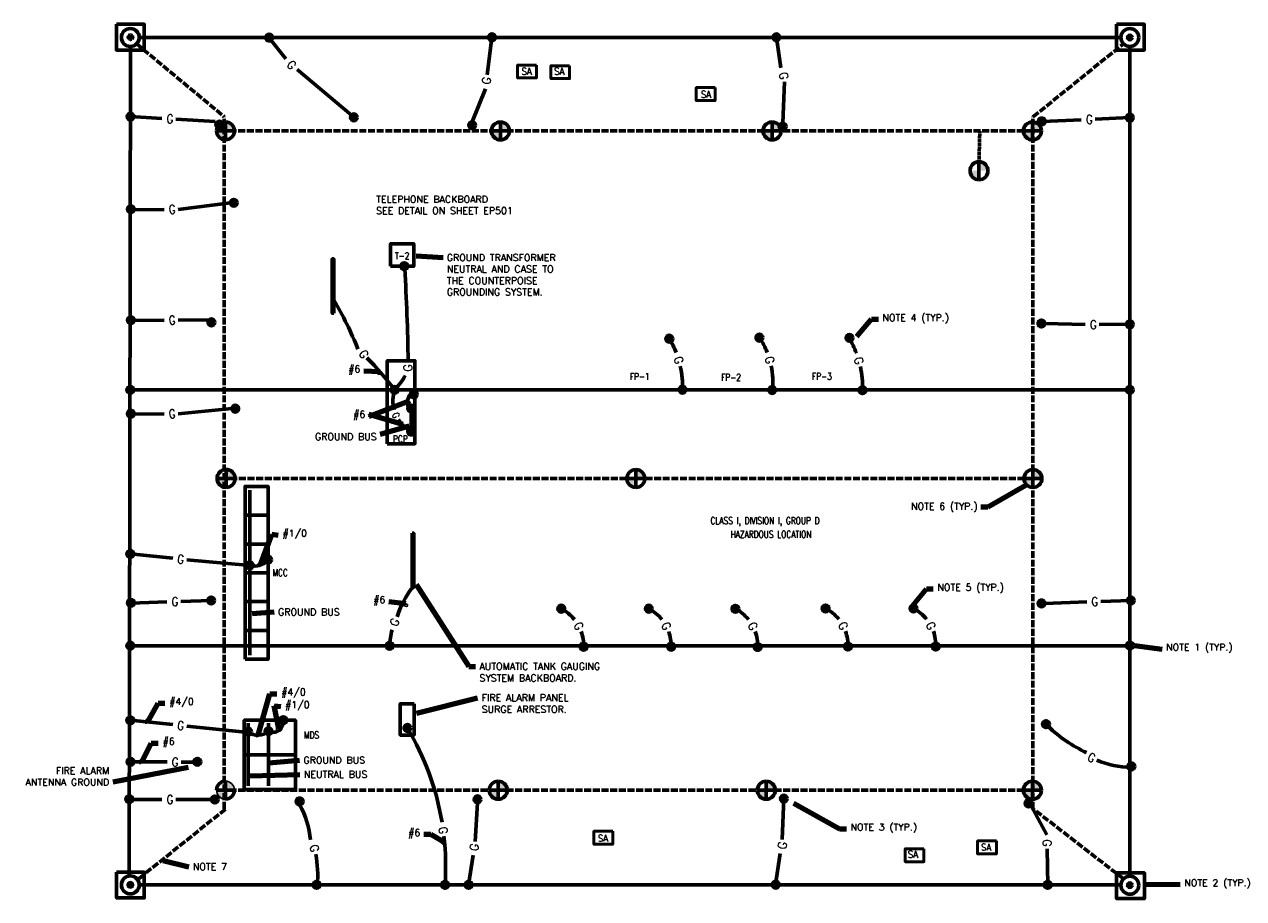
# Model space of a CAD drawing. Extents: x 390 to 1447, y 1897 to 2655.
import ezdxf
from ezdxf.enums import TextEntityAlignment as Align

# ---------------------------------------------------------------- set-up
doc = ezdxf.new("R2010")
doc.units = 0
doc.header["$MEASUREMENT"] = 0
doc.linetypes.add('ACAD_ISO02W100', pattern=[15, 12, -3])
doc.linetypes.add('USTATION6', pattern=[2, 0.75, -0.25, 0.25, -0.25, 0.25, -0.25])
for name, color, linetype, lineweight in [('E-Anno-Text', 53, 'Continuous', 25), ('E-Grnd-Diag', 163, 'Continuous', 60), ('E-Grnd-Equi', 83, 'Continuous', 50), ('E-Powr-Panl', 4, 'Continuous', 60)]:
    doc.layers.add(name, color=color, linetype=linetype, lineweight=lineweight)
doc.styles.add('NOTES', font='romans.shx')
doc.dimstyles.new('EARCH', dxfattribs={"dimtxt": 0.125, "dimasz": 0.125, "dimexe": 0.0625, "dimexo": 0.0625, "dimgap": 0.0625, "dimtad": 1, "dimdec": 4, "dimzin": 3, "dimdsep": 46, "dimlunit": 4, "dimtxsty": 'NOTES', "dimcen": 0.09, "dimclrd": 256, "dimclre": 256, "dimadec": 0, "dimazin": 0, "dimtfac": 0.75, "dimtdec": 4, "dimtmove": 1, "dimatfit": 3, "dimfxl": 0, "dimfrac": 1, "dimtolj": 1, "dimtzin": 3, "dimlwd": 18, "dimlwe": 18, "dimarcsym": 0})

# ---------------------------------------------------------------- blocks, each defined once
blk = doc.blocks.new('SQUIG')
at = {"flags": 128}
blk.add_lwpolyline([(-1, 0), (0.12, 0, -0.989967), (0.13, -0.35, -0.272038), (-0.87, 0.21)], format="xyb", dxfattribs=at)
blk = doc.blocks.new('ELS050')
blk.add_3dface([(0.5665, -0.125), (0, -0.125), (0, 0.125), (0.5665, 0.125)])
at = {"lineweight": 25, "style": 'NOTES', "width": 0.9}
blk.add_attdef('TAG00', text='', height=0.1727, dxfattribs=at).set_placement((0, 0), align=Align.MIDDLE_CENTER)

msp = doc.modelspace()

# ---------------------------------------------------------------- hatches: boundary and pattern name
at = {"layer": 'E-Grnd-Diag', "linetype": 'ACAD_ISO02W100', "ltscale": 0.125}
msp.add_hatch(color=256, dxfattribs=at).paths.add_polyline_path([(484.1, 2644, 1), (480.2, 2644, 1)], flags=16)
at = {"layer": 'E-Grnd-Diag'}
for points in [[(605.2, 2643.7, 1), (599.4, 2643.7, 1)], [(798.4, 2643.9, 1), (792.6, 2643.9, 1)], [(1045.2, 2643.9, 1), (1039.4, 2643.9, 1)], [(1350.6, 2643.8, 1), (1346.7, 2643.8, 1)], [(485, 2575.1, 1), (479.1, 2575.1, 1)], [(562.3, 2568.2, 1), (556.4, 2568.2, 1)], [(678.7, 2574.5, 1), (672.9, 2574.5, 1)], [(781.2, 2567.7, 1), (775.4, 2567.7, 1)], [(1050.4, 2566.1, 1), (1044.5, 2566.1, 1)], [(1275.2, 2571, 1), (1269.4, 2571, 1)], [(1351.5, 2574.3, 1), (1345.7, 2574.3, 1)], [(485.4, 2494.8, 1), (479.5, 2494.8, 1)], [(722.4, 2445.4, 1), (716.5, 2445.4, 1)], [(485.4, 2398.6, 1), (479.5, 2398.6, 1)], [(555, 2396.8, 1), (549.2, 2396.8, 1)], [(1274.8, 2395.7, 1), (1269, 2395.7, 1)], [(1351.5, 2395, 1), (1345.7, 2395, 1)], [(952.2, 2382.5, 1), (946.4, 2382.5, 1)], [(1030.3, 2383.4, 1), (1024.5, 2383.4, 1)], [(1108.4, 2383.2, 1), (1102.5, 2383.2, 1)], [(484.9, 2338.1, 1), (479.1, 2338.1, 1)], [(714, 2338.1, 1), (708.2, 2338.1, 1)], [(730.7, 2334.3, 1), (724.9, 2334.3, 1)], [(963.6, 2338.3, 1), (957.8, 2338.3, 1)], [(1041.5, 2338, 1), (1035.6, 2338, 1)], [(1119.8, 2337.8, 1), (1113.9, 2337.8, 1)], [(1351.5, 2338.1, 1), (1345.7, 2338.1, 1)], [(485.4, 2317.4, 1), (479.5, 2317.4, 1)], [(728.5, 2322.1, 1), (722.6, 2322.1, 1)], [(728.5, 2301.9, 1), (722.6, 2301.9, 1)], [(484.9, 2195.8, 1), (479.1, 2195.8, 1)], [(588.5, 2185.9, 1), (582.6, 2185.9, 1)], [(604.4, 2190.8, 1), (598.6, 2190.8, 1)], [(555, 2155.4, 1), (549.1, 2155.4, 1)], [(1352.4, 2155.4, 1), (1346.6, 2155.4, 1)], [(485.4, 2153.4, 1), (479.6, 2153.4, 1)], [(858.5, 2148.3, 1), (852.7, 2148.3, 1)], [(934.5, 2148.3, 1), (928.6, 2148.3, 1)], [(1009.5, 2148.2, 1), (1003.6, 2148.2, 1)], [(1087.7, 2148.5, 1), (1081.9, 2148.5, 1)], [(1163.9, 2148.5, 1), (1158.1, 2148.5, 1)], [(1274.9, 2152.9, 1), (1269.1, 2152.9, 1)], [(484.9, 2116.2, 1), (479.1, 2116.2, 1)], [(709.8, 2116.1, 1), (703.9, 2116.1, 1)], [(877.9, 2115.3, 1), (872, 2115.3, 1)], [(953.8, 2115.3, 1), (948, 2115.3, 1)], [(1028.8, 2115.1, 1), (1023, 2115.1, 1)], [(1107.1, 2115.5, 1), (1101.2, 2115.5, 1)], [(1183.3, 2115.5, 1), (1177.4, 2115.5, 1)], [(1351.6, 2116.4, 1), (1345.8, 2116.4, 1)], [(484.9, 2051.5, 1), (479.1, 2051.5, 1)], [(617.5, 2051.6, 1), (611.6, 2051.6, 1)], [(1278.8, 2048.1, 1), (1273, 2048.1, 1)], [(587.2, 2041.6, 1), (581.3, 2041.6, 1)], [(604.7, 2042, 1), (598.8, 2042, 1)], [(725.1, 2044.8, 1), (719.3, 2044.8, 1)], [(485.1, 2015.5, 1), (479.3, 2015.5, 1)], [(543, 2015.5, 1), (537.2, 2015.5, 1)], [(1352.8, 2011.5, 1), (1347, 2011.5, 1)], [(484.1, 1983.1, 1), (478.2, 1983.1, 1)], [(558.2, 1982.8, 1), (552.4, 1982.8, 1)], [(785.9, 1982.9, 1), (780, 1982.9, 1)], [(1051.4, 1983.5, 1), (1045.5, 1983.5, 1)], [(1263.7, 1979.4, 1), (1257.9, 1979.4, 1)], [(484, 1908.7, 1), (480.1, 1908.7, 1)], [(646.5, 1908.7, 1), (640.6, 1908.7, 1)], [(757.8, 1908.7, 1), (752, 1908.7, 1)], [(778.2, 1908.7, 1), (772.4, 1908.7, 1)], [(1044.2, 1908.9, 1), (1038.3, 1908.9, 1)], [(1280.4, 1908.7, 1), (1274.5, 1908.7, 1)], [(1350.6, 1908.4, 1), (1346.7, 1908.4, 1)]]:
    msp.add_hatch(color=256, dxfattribs=at).paths.add_polyline_path(points, flags=16)
at = {"layer": 'E-Grnd-Diag', "linetype": 'USTATION6'}
h = msp.add_hatch(color=256, dxfattribs=at)
h.paths.add_polyline_path([(570.1, 2568.2, 0.205722), (564.5, 2570.6), (564.5, 2568.2)])
h.paths.add_polyline_path([(572.3, 2562.8, 0.192121), (570.1, 2568.2), (564.5, 2568.2), (564.5, 2562.8)])
h.paths.add_polyline_path([(564.5, 2560.4), (564.5, 2562.8), (556.7, 2562.8, 0.079397), (557.1, 2560.4)])
h.paths.add_polyline_path([(564.5, 2555), (564.5, 2560.4), (557.1, 2560.4, 0.324155), (564.5, 2555, 0.000001)])
h = msp.add_hatch(color=256, dxfattribs=at)
h.paths.add_polyline_path([(802.9, 2570.5), (802.9, 2570.5), (802.9, 2568.2), (808.5, 2568.2, 0.200858)])
h.paths.add_polyline_path([(810.7, 2562.7, 0.196967), (808.5, 2568.2), (802.9, 2568.2), (802.9, 2562.7)])
h.paths.add_polyline_path([(802.9, 2560.4), (802.9, 2562.7), (795.1, 2562.7, 0.075851), (795.5, 2560.4)])
h.paths.add_polyline_path([(802.9, 2554.9), (802.9, 2560.4), (795.5, 2560.4, 0.328056)])
h = msp.add_hatch(color=256, dxfattribs=at)
h.paths.add_polyline_path([(1038.4, 2570.5), (1038.4, 2570.5), (1038.4, 2568.2), (1043.2, 2568.2, -0.164663), (1042, 2569.6, 0.121388)])
h.paths.add_polyline_path([(1044.3, 2567.8, -0.099105), (1043.2, 2568.2), (1038.4, 2568.2), (1038.4, 2562.7), (1046.2, 2562.7, 0.179421)])
h.paths.add_polyline_path([(1038.4, 2560.4), (1038.4, 2562.7), (1030.6, 2562.7, 0.075851), (1030.9, 2560.4)])
h.paths.add_polyline_path([(1038.4, 2554.9), (1038.4, 2560.4), (1030.9, 2560.4, 0.328056)])
h = msp.add_hatch(color=256, dxfattribs=at)
h.paths.add_polyline_path([(1264.1, 2554.9, 0.017585), (1264.6, 2555), (1264.6, 2562.7), (1264.1, 2562.7)])
h.paths.add_polyline_path([(1264.1, 2554.9), (1264.1, 2554.9), (1264.1, 2562.7), (1256.3, 2562.7, 0.000001), (1256.3, 2562.7, 0.07585), (1256.6, 2560.4), (1257.4, 2560.4), (1257.4, 2558.7, 0.261974)])
h.paths.add_polyline_path([(1264.6, 2562.7), (1264.1, 2562.7), (1264.1, 2568.2), (1264.6, 2568.2)])
h.paths.add_polyline_path([(1264.1, 2570.5), (1264.1, 2568.2), (1264.6, 2568.2), (1264.6, 2570.5, 0.017585)])
h.paths.add_polyline_path([(1271.9, 2562.7, 0.393758), (1264.6, 2570.5), (1264.6, 2568.2), (1265.2, 2568.2), (1265.2, 2562.7)])
h.paths.add_polyline_path([(1265.2, 2555), (1265.2, 2562.7), (1264.6, 2562.7), (1264.6, 2555, 0.018889)])
h.paths.add_polyline_path([(1264.6, 2562.7), (1264.6, 2568.2), (1265.2, 2568.2), (1265.2, 2562.7)], flags=16)
msp.add_hatch(color=256, dxfattribs=at).paths.add_polyline_path([(1257.4, 2560.4), (1256.6, 2560.4, 0.060853), (1257.4, 2558.7)], flags=16)
h = msp.add_hatch(color=256, dxfattribs=at)
h.paths.add_polyline_path([(1217.8, 2536), (1217.8, 2536), (1217.8, 2528.2), (1225.5, 2528.2, 0.414212)])
h.paths.add_polyline_path([(1217.8, 2520.4), (1217.8, 2528.2), (1210, 2528.2, 0.414214)])
at = {"layer": 'E-Grnd-Diag'}
for points in [[(574.6, 2500.4, 1), (568.8, 2500.4, 1)], [(575.9, 2321.8, 1), (570, 2321.8, 1)], [(631.7, 1981.1, 1), (625.9, 1981.1, 1)]]:
    msp.add_hatch(color=256, dxfattribs=at).paths.add_polyline_path(points)
at = {"layer": 'E-Grnd-Diag', "linetype": 'USTATION6'}
h = msp.add_hatch(color=256, dxfattribs=at)
h.paths.add_polyline_path([(565, 2253.5, 0.000001), (565, 2253.5), (565, 2261.3), (557.2, 2261.3, 0.414212)])
h.paths.add_polyline_path([(565, 2269.1), (565, 2261.3), (565.3, 2261.3), (565.3, 2269.1, 0.008985)])
h.paths.add_polyline_path([(572.8, 2261.3, 0.403726), (565.3, 2269.1), (565.3, 2261.3)])
h = msp.add_hatch(color=256, dxfattribs=at)
h.paths.add_polyline_path([(928, 2261.2, 0.414214), (920.3, 2269), (920.3, 2261.2)])
h.paths.add_polyline_path([(920.3, 2253.4), (920.3, 2261.2), (912.5, 2261.2, 0.414214)])
h = msp.add_hatch(color=256, dxfattribs=at)
h.paths.add_polyline_path([(1265.2, 2261.2), (1272.4, 2261.2, 0.392365), (1265.2, 2268.9)])
h.paths.add_polyline_path([(1264.6, 2261.2), (1265.2, 2261.2), (1265.2, 2268.9, 0.018792), (1264.6, 2269)])
h.paths.add_polyline_path([(1264.6, 2253.4), (1264.6, 2261.2), (1257.4, 2261.2), (1257.4, 2258.2, 0.304091), (1264.6, 2253.4)])
h.paths.add_polyline_path([(1256.8, 2261.2, 0.097804), (1257.4, 2258.2), (1257.4, 2261.2), (1256.8, 2261.2, 0.000001)])
h = msp.add_hatch(color=256, dxfattribs=at)
h.paths.add_polyline_path([(557.5, 1990.9), (556.7, 1990.9, 0.116799), (557.5, 1987.4)])
h.paths.add_polyline_path([(564.5, 1990.9), (557.5, 1990.9), (557.5, 1987.4, 0.283689), (564.5, 1983.1, 0.000001), (564.5, 1983.1)])
h.paths.add_polyline_path([(564.5, 1998.7), (564.5, 1990.9), (565.3, 1990.9), (565.3, 1998.6, 0.026608)])
h.paths.add_polyline_path([(572.3, 1990.9, 0.38338), (565.3, 1998.6), (565.3, 1990.9)])
h = msp.add_hatch(color=256, dxfattribs=at)
h.paths.add_polyline_path([(801, 1983), (801, 1990.8), (793.2, 1990.8), (793.2, 1990.8, 0.414214)])
h.paths.add_polyline_path([(808.8, 1990.8, 0.414212), (801, 1998.6), (801, 1990.8)])
h = msp.add_hatch(color=256, dxfattribs=at)
h.paths.add_polyline_path([(1033.4, 1990.8), (1041.2, 1990.8, 0.414214), (1033.4, 1998.6)])
h.paths.add_polyline_path([(1025.6, 1990.8, 0.414214), (1033.4, 1983), (1033.4, 1990.8)])
h = msp.add_hatch(color=256, dxfattribs=at)
h.paths.add_polyline_path([(1265.2, 1990.8), (1271.9, 1990.8, 0.372102), (1265.2, 1998.5)])
h.paths.add_polyline_path([(1264.6, 1990.8), (1265.2, 1990.8), (1265.2, 1998.5, 0.018889), (1264.6, 1998.6)])
h.paths.add_polyline_path([(1264.1, 1990.8), (1264.6, 1990.8), (1264.6, 1998.6, 0.017585), (1264.1, 1998.6)])
h.paths.add_polyline_path([(1264.1, 1983), (1264.1, 1990.8), (1257.4, 1990.8), (1257.4, 1986.7, 0.261974), (1264.1, 1983)])
h.paths.add_polyline_path([(1256.3, 1990.8, 0.137337), (1257.4, 1986.7), (1257.4, 1990.8), (1256.3, 1990.8, 0.000001)])

# ---------------------------------------------------------------- linework, layer by layer
for start, end in [(0, 90), (180, 270)]:
    msp.add_arc((564.5, 1990.9), 7.79, start, end)
at = {"layer": 'E-Grnd-Diag'}
for p, q in [((489.8, 2643.8), (1340.8, 2643.8)), ((616.9, 2625.4), (602.1, 2643.7)), ((791.4, 2611.4), (795.5, 2643.9)), ((1042.2, 2643.9), (1046.1, 2617.4)), ((481, 1916), (482.2, 2635.9)), ((1348.6, 2636.1), (1348.6, 1916.2)), ((673.7, 2576.5), (626.7, 2615.9)), ((1049.1, 2605.4), (1047.6, 2569.5)), ((778.4, 2570.6), (789.8, 2599.3)), ((482.1, 2575.1), (509.4, 2573.6)), ((521.5, 2572.9), (555.6, 2570.9)), ((564.5, 2570.6), (564.5, 2555)), ((802.9, 2570.5), (802.9, 2554.9)), ((1038.4, 2570.5), (1038.4, 2554.9)), ((1264.1, 2570.5), (1264.1, 2554.9)), ((1272.9, 2570.8), (1306.5, 2572.3)), ((1318.6, 2572.9), (1348.6, 2574.3)), ((572.3, 2562.8), (556.7, 2562.8)), ((810.7, 2562.7), (795.1, 2562.7)), ((1046.2, 2562.7), (1030.6, 2562.7)), ((1271.9, 2562.7), (1256.3, 2562.7)), ((1217.8, 2536), (1217.8, 2520.4)), ((523.5, 2494.7), (568.8, 2500.4)), ((481.9, 2494.4), (511.3, 2494.6)), ((481.9, 2398.3), (511.3, 2398.5)), ((523.5, 2398.6), (550, 2398.8)), ((1274.8, 2395.7), (1309.8, 2394.7)), ((1322, 2394.8), (1348.6, 2395)), ((1348.6, 2338.1), (482, 2338.1)), ((481.9, 2317), (511.3, 2317.2)), ((523.5, 2317.3), (570, 2321.8)), ((565, 2269.1), (565, 2253.5)), ((920.3, 2269), (920.3, 2253.4)), ((1264.6, 2269), (1264.6, 2253.4)), ((572.8, 2261.3), (557.2, 2261.3)), ((928, 2261.2), (912.5, 2261.2)), ((1272.4, 2261.2), (1256.8, 2261.2)), ((518.8, 2192), (482, 2195.8)), ((582.6, 2185.9), (530.9, 2190.7)), ((482.5, 2153.1), (513.7, 2154.1)), ((525.9, 2154.5), (552.1, 2155.4)), ((1274.9, 2152.9), (1311.2, 2154.1)), ((1323.4, 2154.5), (1349.5, 2155.4)), ((1348.6, 2116.2), (482, 2116.2)), ((518.8, 2047.7), (482, 2051.5)), ((581.5, 2041.2), (530.9, 2046.4)), ((513.9, 2015.4), (482.2, 2015.5)), ((540.2, 2015.3), (526.1, 2015.3)), ((564.5, 1998.7), (564.5, 1983.1)), ((801, 1998.6), (801, 1983)), ((1033.4, 1998.6), (1033.4, 1983)), ((1264.1, 1998.6), (1264.1, 1983)), ((572.3, 1990.9), (556.7, 1990.9)), ((808.8, 1990.8), (793.2, 1990.8)), ((1041.2, 1990.8), (1025.6, 1990.8)), ((1271.9, 1990.8), (1256.3, 1990.8)), ((509.3, 1982.8), (482.4, 1982.8)), ((555.3, 1982.8), (521.5, 1982.8)), ((783, 1979.9), (781, 1946.4)), ((1048.5, 1983.5), (1047.1, 1948.1)), ((1276.7, 1952.1), (1262.9, 1977.3)), ((1045.4, 1936), (1041.5, 1908.9)), ((1277.4, 1908.7), (1276.9, 1939.9)), ((779.2, 1934.4), (775.3, 1908.7)), ((1340.9, 1908.7), (489.8, 1908.7))]:
    msp.add_line(p, q, dxfattribs=at)
at = {"layer": 'E-Grnd-Diag', "linetype": 'ACAD_ISO02W100', "ltscale": 0.5}
for p, q in [((487.5, 2638.3), (563.5, 2574.9)), ((1264.6, 2574.9), (1343.1, 2638.3)), ((563.5, 1974.8), (563.5, 2574.9)), ((1264.6, 1974.8), (1264.6, 2574.9)), ((1264.1, 2562.7), (572.4, 2562.7)), ((1264.6, 2261.2), (573, 2261.2)), ((1264.1, 1990.8), (572.4, 1990.8)), ((564.5, 1974.5), (488.8, 1913.7)), ((1343.1, 1913.9), (1264.6, 1974.8))]:
    msp.add_line(p, q, dxfattribs=at)
at = {"layer": 'E-Grnd-Diag', "linetype": 'ACAD_ISO02W100', "ltscale": 0.125}
msp.add_line((1217.8, 2536), (1218.5, 2562.5), dxfattribs=at)
at = {"layer": 'E-Grnd-Diag'}
for centre, radius in [((482, 2643.8), 7.77), ((602.4, 2643.7), 2.92), ((795.5, 2643.9), 2.92), ((1042.1, 2643.9), 2.92), ((1348.6, 2643.8), 7.77), ((1348.6, 2643.8), 1.95), ((482.1, 2575.1), 2.92), ((559.2, 2568.2), 2.92), ((675.8, 2574.5), 2.92), ((778.4, 2567.7), 2.92), ((1047.6, 2566.6), 2.92), ((1272.2, 2571), 2.92), ((1348.6, 2574.3), 2.92), ((482.4, 2494.8), 2.92), ((571.7, 2500.4), 2.92), ((719.5, 2445.4), 2.92), ((482.4, 2398.6), 2.92), ((552.3, 2396.7), 2.92), ((1271.9, 2395.7), 2.92), ((1348.6, 2395), 2.92), ((949.3, 2382.5), 2.92), ((1027.4, 2383.4), 2.92), ((1105.5, 2383.2), 2.92), ((482, 2338.1), 2.92), ((711.1, 2338.1), 2.92), ((727.8, 2334.3), 2.92), ((960.7, 2338.3), 2.92), ((1038.5, 2338), 2.92), ((1116.8, 2337.8), 2.92), ((1348.6, 2338.1), 2.92), ((482.4, 2317.4), 2.92), ((573, 2321.8), 2.92), ((725.5, 2322), 2.92), ((725.5, 2301.9), 2.92), ((482, 2195.8), 2.92), ((585.5, 2185.9), 2.92), ((601.5, 2190.8), 2.92), ((552.1, 2155.4), 2.92), ((1349.5, 2155.4), 2.92), ((482.5, 2153.4), 2.92), ((855.6, 2148.3), 2.92), ((931.5, 2148.3), 2.92), ((1006.6, 2148.2), 2.92), ((1084.8, 2148.5), 2.92), ((1161, 2148.5), 2.92), ((1272, 2152.9), 2.92), ((482, 2116.2), 2.92), ((706.8, 2116.1), 2.92), ((875, 2115.3), 2.92), ((950.9, 2115.3), 2.92), ((1025.9, 2115.1), 2.92), ((1104.2, 2115.5), 2.92), ((1180.3, 2115.5), 2.92), ((1348.7, 2116.4), 2.92), ((482, 2051.5), 2.92), ((614.6, 2051.6), 2.92), ((1275.9, 2048.1), 2.92), ((584.2, 2041.6), 2.92), ((601.8, 2042), 2.92), ((722.2, 2044.8), 2.92), ((482.2, 2015.5), 2.92), ((540.1, 2015.5), 2.92), ((1349.9, 2011.5), 2.92), ((481.1, 1983.1), 2.92), ((555.3, 1982.8), 2.92), ((628.8, 1981.1), 2.92), ((783, 1982.9), 2.92), ((1048.6, 1983.5), 2.92), ((1260.8, 1979.4), 2.92), ((482, 1908.7), 7.77), ((1348.6, 1908.4), 7.77), ((482, 1908.7), 1.95), ((643.5, 1908.7), 2.92), ((754.9, 1908.7), 2.92), ((775.3, 1908.7), 2.92), ((1041.6, 1908.9), 2.92), ((1277.4, 1908.7), 2.92), ((1348.6, 1908.4), 1.95)]:
    msp.add_circle(centre, radius, dxfattribs=at)
at = {"layer": 'E-Grnd-Diag', "linetype": 'ACAD_ISO02W100', "ltscale": 0.125}
msp.add_circle((482.1, 2644), 1.95, dxfattribs=at)
at = {"layer": 'E-Grnd-Diag'}
for centre, radius, start, end in [((564.5, 2562.8), 7.79, 90, 180), ((564.5, 2562.8), 7.79, 0, 90), ((802.9, 2562.7), 7.79, 90, 180), ((802.9, 2562.7), 7.79, 0, 90), ((1038.4, 2562.7), 7.79, 90, 180), ((1038.4, 2562.7), 7.79, 0, 90), ((1264.1, 2562.7), 7.79, 90, 180), ((1264.1, 2562.7), 7.79, 0, 90), ((564.5, 2562.8), 7.79, 180, 270), ((564.5, 2562.8), 7.79, 270, 0), ((802.9, 2562.7), 7.79, 180, 270), ((802.9, 2562.7), 7.79, 270, 0), ((1038.4, 2562.7), 7.79, 180, 270), ((1038.4, 2562.7), 7.79, 270, 0), ((1264.1, 2562.7), 7.79, 180, 270), ((1264.1, 2562.7), 7.79, 270, 0), ((1217.8, 2528.2), 7.79, 90, 180), ((1217.8, 2528.2), 7.79, 180, 270), ((1217.8, 2528.2), 7.79, 0, 90), ((1217.8, 2528.2), 7.79, 270, 0), ((389.1, 2257.4), 312.6, 21.7808, 30.5066), ((879.6, 2340.6), 81.3, 21.5157, 30.8438), ((965.9, 2344), 73.2, 21.2087, 32.5474), ((1031, 2339.7), 86, 20.6734, 30.2265), ((485.5, 2165.7), 284.1, 37.5796, 44.7979), ((879.6, 2340.6), 81.3, 358.0061, 12.9398), ((965.9, 2344), 73.2, 355.1128, 11.6888), ((1031, 2339.7), 86, 358.7426, 12.5622), ((677.6, 2373.6), 48.6, 314.2112, 331.5273), ((740.4, 2328.8), 30.7, 162.4901, 195.0412), ((734.4, 2327.1), 12, 142.9889, 208.7775), ((740.4, 2328.8), 30.7, 212.1784, 241.058), ((565, 2261.3), 7.79, 90, 180), ((565, 2261.3), 7.79, 0, 90), ((920.3, 2261.2), 7.79, 90, 180), ((920.3, 2261.2), 7.79, 0, 90), ((1264.6, 2261.2), 7.79, 90, 180), ((1264.6, 2261.2), 7.79, 0, 90), ((565, 2261.3), 7.79, 180, 270), ((565, 2261.3), 7.79, 270, 0), ((920.3, 2261.2), 7.79, 180, 270), ((920.3, 2261.2), 7.79, 270, 0), ((1264.6, 2261.2), 7.79, 180, 270), ((1264.6, 2261.2), 7.79, 270, 0), ((589.6, 2200.9), 15.6, 254.9226, 319.7662), ((788.5, 2118.2), 78.6, 141.9979, 163.0185), ((838.7, 2116.2), 36.3, 38.7732, 62.1873), ((914.6, 2116.2), 36.3, 38.7732, 62.1873), ((989.6, 2116.1), 36.3, 38.7732, 62.1873), ((1067.9, 2116.4), 36.3, 38.7732, 62.1873), ((1144.1, 2116.4), 36.3, 38.7732, 62.1873), ((766.5, 2114.2), 59.7, 164.715, 178.1834), ((838.7, 2116.2), 36.3, 358.4621, 19.7667), ((914.6, 2116.2), 36.3, 358.4621, 19.7667), ((989.6, 2116.1), 36.3, 358.4621, 19.7667), ((1067.9, 2116.4), 36.3, 358.4621, 19.7667), ((1144.1, 2116.4), 36.3, 358.4621, 19.7667), ((605.7, 2049.8), 8.79, 243.2497, 10.2974), ((592.6, 2052.2), 13.7, 232.2021, 311.7881), ((521.5, 1924.7), 233.9, 9.424, 30.9192), ((1365.1, 2138.1), 126.8, 226.5771, 244.7102), ((1351.7, 2091.3), 80.8, 246.9064, 268.5374), ((564.5, 1990.9), 7.79, 90, 180), ((801, 1990.8), 7.79, 90, 180), ((801, 1990.8), 7.79, 0, 90), ((1033.4, 1990.8), 7.79, 90, 180), ((1033.4, 1990.8), 7.79, 0, 90), ((1264.1, 1990.8), 7.79, 90, 180), ((1264.1, 1990.8), 7.79, 0, 90), ((564.5, 1990.9), 7.79, 270, 0), ((801, 1990.8), 7.79, 180, 270), ((801, 1990.8), 7.79, 270, 0), ((1033.4, 1990.8), 7.79, 180, 270), ((1033.4, 1990.8), 7.79, 270, 0), ((1264.1, 1990.8), 7.79, 180, 270), ((1264.1, 1990.8), 7.79, 270, 0), ((562.3, 1940.8), 76.2, 5.1696, 29.3278), ((521.5, 1924.7), 233.9, 356.0945, 6.4367), ((546.9, 1916.8), 97.6, 355.2329, 10.9395)]:
    msp.add_arc(centre, radius, start, end, dxfattribs=at)
msp.add_ellipse((626.3, 2331), major_axis=(0, 435.3), ratio=0.222587, start_param=4.785755, end_param=4.97316, dxfattribs=at)
for points in [[(470, 2655.2), (494.1, 2655.2), (494.1, 2632.8), (470, 2632.8)], [(1337, 2655.2), (1361.1, 2655.2), (1361.1, 2632.8), (1337, 2632.8)], [(470.1, 1919.7), (494.1, 1919.7), (494.1, 1897.4), (470.1, 1897.4)], [(1337.1, 1919.1), (1361.2, 1919.1), (1361.2, 1896.8), (1337.1, 1896.8)]]:
    msp.add_3dface(points, dxfattribs=at)
at = {"layer": 'E-Grnd-Equi'}
for points in [[(834.1, 2619.9), (817.8, 2619.9), (817.8, 2608.7), (834.1, 2608.7)], [(862.9, 2619.3), (846.6, 2619.3), (846.6, 2608.1), (862.9, 2608.1)], [(989, 2600.3), (972.7, 2600.3), (972.7, 2589.1), (989, 2589.1)], [(900.3, 1955.2), (884, 1955.2), (884, 1943.9), (900.3, 1943.9)], [(1232.9, 1946.8), (1216.6, 1946.8), (1216.6, 1935.6), (1232.9, 1935.6)], [(1170.1, 1940), (1153.8, 1940), (1153.8, 1928.8), (1170.1, 1928.8)]]:
    msp.add_3dface(points, dxfattribs=at)
at = {"layer": 'E-Powr-Panl'}
for p, q in [((725.5, 2303.6), (725.5, 2322.1)), ((585.5, 2251), (585.5, 2107.9)), ((581.5, 2229.4), (601.5, 2229.4)), ((581.5, 2204.4), (601.5, 2204.4)), ((581.5, 2179.4), (601.5, 2179.4)), ((581.5, 2154.4), (601.5, 2154.4)), ((581.5, 2129.4), (601.5, 2129.4)), ((584.2, 2048.9), (584.2, 1994.6)), ((601.8, 2048.9), (601.8, 1994.6)), ((580.8, 2021.4), (624.4, 2021.4))]:
    msp.add_line(p, q, dxfattribs=at)
for points in [[(707.7, 2445.4), (727.7, 2445.4), (727.7, 2464.9), (707.7, 2464.9)], [(658.4, 2404.6), (657.1, 2404.6), (657.1, 2451.7), (658.4, 2451.7)], [(704.7, 2291.3), (728.7, 2291.3), (728.7, 2363.3), (704.7, 2363.3)], [(581.5, 2104.4), (601.5, 2104.4), (601.5, 2254.4), (581.5, 2254.4)], [(726.5, 2213.7), (727.8, 2213.7), (727.8, 2166.7), (726.5, 2166.7)], [(580.8, 1991.4), (625.1, 1991.4), (625.1, 2051.5), (580.8, 2051.5)]]:
    msp.add_3dface(points, dxfattribs=at)

# ---------------------------------------------------------------- block references
at = {"layer": 'E-Powr-Panl', "xscale": 48, "yscale": 48, "rotation": 90}
msp.add_blockref('ELS050', (722, 2038.6), dxfattribs=at)

# ---------------------------------------------------------------- texts
at = {"layer": 'E-Anno-Text', "style": 'NOTES', "width": 0.787275}
for s, p in [('FP-1', (915.1, 2349.7)), ('FP-2', (994.2, 2348.9)), ('FP-3', (1073, 2349.8)), ('PCP', (709.7, 2295.6)), ('CLASS I, DIVISION I, GROUP D', (985, 2224.6)), ('HAZARDOUS LOCATION', (1002.4, 2212.8)), ('MCC', (605.2, 2179.6)), ('MDS', (632.5, 2038.8))]:
    msp.add_text(s, height=6, dxfattribs=at).set_placement(p, align=Align.MIDDLE_LEFT)
at = {"layer": 'E-Anno-Text', "style": 'NOTES', "width": 0.9}
msp.add_text('G', height=7.48, rotation=1.8417, dxfattribs=at).set_placement((523.8, 2154.5), align=Align.MIDDLE_RIGHT)
at = {"layer": 'E-Anno-Text', "char_height": 6, "style": 'NOTES'}
for s, insert, attachment_point in [('TELEPHONE BACKBOARD\\PSEE DETAIL ON SHEET EP501', (695.1, 2506.5), 1), ('GROUND TRANSFORMER\\PNEUTRAL AND CASE TO\\PTHE COUNTERPOISE\\PGROUNDING SYSTEM.', (756.4, 2455.9), 1), ('AUTOMATIC TANK GAUGING\\PSYSTEM BACKBOARD.', (784.7, 2101.2), 1), ('FIRE ALARM PANEL\\PSURGE ARRESTOR.', (786.6, 2074.1), 1), ('FIRE ALARM\\PANTENNA GROUND', (463.7, 1994.8), 9)]:
    msp.add_mtext(s, dxfattribs=dict(at, insert=insert, attachment_point=attachment_point))
for s, insert, attachment_point, line_spacing_factor in [('NOTE 4 (TYP.)', (1134.1, 2399.8), 4, 0.600394), ('#6', (681.4, 2351.1), 9, 0.600394), ('#6', (685.7, 2311.8), 9, 0.605221), ('GROUND BUS', (695.6, 2294.5), 9, 0.602803), ('NOTE 6 (TYP.)', (1216.5, 2232.1), 9, 0.600394), ('#1/0', (613.9, 2212.8), 4, 0.602803), ('NOTE 5 (TYP.)', (1181.7, 2165.9), 4, 0.600394), ('#6', (703.1, 2151), 9, 0.600394), ('GROUND BUS', (610.1, 2145.4), 4, 0.602803), ('NOTE 1 (TYP.)', (1380, 2113.9), 4, 0.600394), ('#4/0', (612.8, 2075), 4, 0.602803), ('#4/0', (515.7, 2066.8), 4, 0.600394), ('#1/0', (616.2, 2064), 4, 0.602803), ('#6', (510, 2032.2), 4, 0.600394), ('GROUND BUS', (632.1, 2016.9), 4, 0.602803), ('NEUTRAL BUS', (632.5, 2004.5), 4, 0.602803), ('#6', (733.4, 1949), 9, 0.600394), ('NOTE 3 (TYP.)', (1106.4, 1957.8), 4, 0.600394), ('NOTE 7', (536.2, 1924.5), 4, 0.600394), ('NOTE 2 (TYP.)', (1395.8, 1909.5), 4, 0.600394)]:
    msp.add_mtext(s, dxfattribs=dict(at, insert=insert, attachment_point=attachment_point, line_spacing_factor=line_spacing_factor))
at = {"layer": 'E-Grnd-Diag', "style": 'NOTES', "width": 0.9}
for rotation, p in [(308.9447, (623.7, 2617.6)), (278.5136, (1049, 2607.5)), (82.7239, (791.1, 2609.3)), (356.7408, (519.4, 2573)), (2.6385, (1316.5, 2572.8)), (0.4809, (521.3, 2494.7)), (0.4809, (521.3, 2398.6)), (0.4809, (1319.9, 2394.7)), (300.0211, (685.9, 2366.5)), (89.0714, (722.7, 2360.2)), (285.5758, (958.3, 2360.9)), (284.6163, (1037.1, 2361)), (285.0549, (1114.5, 2360.5)), (0.4809, (521.3, 2317.3)), (354.0777, (528.7, 2190.9)), (1.8417, (1321.2, 2154.5)), (66.6549, (712.3, 2139.3)), (295.6545, (872.1, 2130.5)), (295.6545, (948, 2130.5)), (295.6545, (1023, 2130.4)), (295.6545, (1101.3, 2130.7)), (295.6545, (1177.4, 2130.7)), (354.0777, (528.7, 2046.6)), (359.7272, (523.9, 2015.3)), (334.254, (1318.1, 2017.8)), (277.3533, (753.7, 1953)), (81.908, (1047.7, 1945.9)), (270.9405, (1276.9, 1942.1)), (283.1359, (642.3, 1937.5)), (81.4978, (780.6, 1944.3))]:
    msp.add_text('G', height=7.48, rotation=rotation, dxfattribs=at).set_placement(p, align=Align.MIDDLE_RIGHT)
at = {"layer": 'E-Grnd-Diag', "style": 'NOTES', "width": 0.787275}
msp.add_text('G', height=5.99, rotation=290.6053, dxfattribs=at).set_placement((711.6, 2318), align=Align.MIDDLE_LEFT)
at = {"layer": 'E-Grnd-Diag', "style": 'NOTES', "width": 0.9}
msp.add_text('G', height=7.48, dxfattribs=at).set_placement((519.3, 1982.8), align=Align.MIDDLE_RIGHT)
at = {"layer": 'E-Grnd-Equi', "style": 'NOTES', "width": 0.900545}
for p in [(821.2, 2614.4), (849.5, 2614.5), (976.7, 2594.4), (887.4, 1949.2), (1156.1, 1935.2), (1219.6, 1941.4)]:
    msp.add_text('SA', height=6, dxfattribs=at).set_placement(p, align=Align.MIDDLE_LEFT)
at = {"layer": 'E-Powr-Panl', "style": 'NOTES', "width": 0.787275}
msp.add_text('T-2', height=6, dxfattribs=at).set_placement((711.4, 2454.4), align=Align.MIDDLE_LEFT)

# ---------------------------------------------------------------- leaders
at = {"layer": 'E-Anno-Text'}
for points, override in [([(729.8, 2454.3), (753.3, 2452.8)], {"dimscale": 48, "dimtad": 0, "dimclrd": 0, "dimlwd": 65534}), ([(698.4, 2353.7), (684.4, 2354.4)], {"dimscale": 48, "dimtad": 0, "dimclrd": 0, "dimldrblk": 'SQUIG', "dimlwd": 65534}), ([(722.5, 2327.9), (688.7, 2315.1)], {"dimscale": 48, "dimtad": 0, "dimclrd": 0, "dimldrblk": 'SQUIG', "dimlwd": 65534}), ([(718.4, 2308.2), (688.7, 2316.6)], {"dimscale": 48, "dimtad": 0, "dimclrd": 0, "dimldrblk": 'SQUIG', "dimlwd": 65534}), ([(723.8, 2306.6), (698.6, 2299.4)], {"dimscale": 48, "dimtad": 0, "dimclrd": 0, "dimlwd": 65534}), ([(594.9, 2186.3), (604.8, 2212.9), (610.1, 2212.2)], {"dimscale": 48, "dimtad": 0, "dimclrd": 0, "dimldrblk": 'SQUIG', "dimlwd": 65534}), ([(720.8, 2152.4), (706.1, 2154.3)], {"dimscale": 48, "dimtad": 0, "dimclrd": 0, "dimldrblk": 'SQUIG', "dimlwd": 65534}), ([(587.5, 2144.1), (606.7, 2145.5)], {"dimscale": 48, "dimtad": 0, "dimclrd": 0, "dimlwd": 65534}), ([(1352.6, 2116.4), (1376.5, 2113.3)], {"dimscale": 48, "dimtad": 0, "dimclrd": 0, "dimlwd": 65534}), ([(610.7, 2044), (606.7, 2064), (612.4, 2063.5)], {"dimscale": 48, "dimtad": 0, "dimclrd": 0, "dimldrblk": 'SQUIG', "dimlwd": 65534}), ([(730, 2057.8), (783.1, 2071.1)], {"dimscale": 48, "dimtad": 0, "dimclrd": 0, "dimlwd": 65534}), ([(532.1, 2010.4), (466.7, 1997.9)], {"dimscale": 48, "dimtad": 0, "dimclrd": 0, "dimlwd": 65534}), ([(602.2, 2014.6), (628.7, 2017)], {"dimscale": 48, "dimtad": 0, "dimclrd": 0, "dimlwd": 65534}), ([(585.5, 2003.2), (629, 2004.6)], {"dimscale": 48, "dimtad": 0, "dimclrd": 0, "dimlwd": 65534}), ([(510.6, 1930), (532.7, 1924.5)], {"dimscale": 48, "dimtad": 0, "dimclrd": 0, "dimlwd": 65534}), ([(1362.8, 1909.3), (1392.3, 1909)], {"dimscale": 48, "dimtad": 0, "dimclrd": 0, "dimlwd": 65534})]:
    msp.add_leader(points, dimstyle='EARCH', override=override, dxfattribs=at)
at = {"layer": 'E-Anno-Text', "annotation_type": 0, "has_hookline": 1}
for points, override, hookline_direction, text_width in [([(1112, 2384.5), (1124.6, 2399.3), (1130.6, 2399.3)], {"dimscale": 48, "dimtad": 0, "dimclrd": 0, "dimlwd": 65534}, 0, 61.7), ([(1258.2, 2255.2), (1225.5, 2236.3), (1219.5, 2236.3)], {"dimscale": 48, "dimtad": 0, "dimclrd": 0, "dimlwd": 65534}, 1, 61.7), ([(729.8, 2169.4), (775.4, 2098.1), (781.4, 2098.1)], {"dimscale": 48, "dimtad": 0, "dimclrd": 0, "dimlwd": 65534}, 0, 120.4), ([(1160.5, 2151.2), (1172.2, 2165.4), (1178.2, 2165.4)], {"dimscale": 48, "dimtad": 0, "dimclrd": 0, "dimlwd": 65534}, 0, 61.7), ([(592.9, 2038.7), (603, 2074.4), (609, 2074.4)], {"dimscale": 48, "dimtad": 0, "dimclrd": 0, "dimldrblk": 'SQUIG', "dimlwd": 65534}, 0, 22.3), ([(496.8, 2050), (506, 2066.3), (512, 2066.3)], {"dimscale": 48, "dimtad": 0, "dimclrd": 0, "dimldrblk": 'SQUIG', "dimlwd": 65534}, 0, 22.3), ([(491.9, 2015.1), (500.2, 2031.7), (506.2, 2031.7)], {"dimscale": 48, "dimtad": 0, "dimclrd": 0, "dimldrblk": 'SQUIG', "dimlwd": 65534}, 0, 15.3), ([(1056.9, 1979.7), (1096.9, 1957.3), (1102.9, 1957.3)], {"dimscale": 48, "dimtad": 0, "dimclrd": 0, "dimlwd": 65534}, 0, 61.7), ([(754.4, 1945.5), (742.4, 1952.3), (736.4, 1952.3)], {"dimscale": 48, "dimtad": 0, "dimclrd": 0, "dimldrblk": 'SQUIG', "dimlwd": 65534}, 1, 15.3)]:
    msp.add_leader(points, dimstyle='EARCH', override=override, dxfattribs=dict(at, hookline_direction=hookline_direction, text_width=text_width))

doc.saveas('drawing.dxf')
